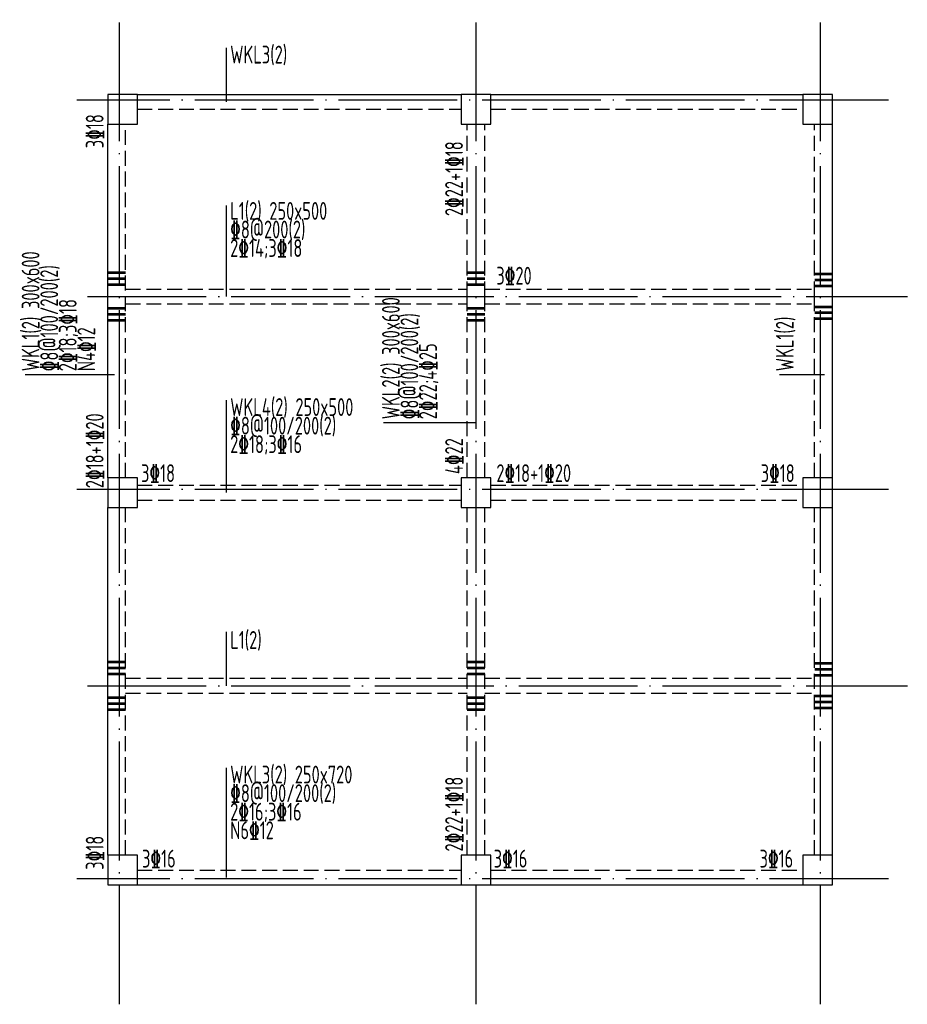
# Model space of a CAD drawing. Extents: x 200988 to 215933, y 80118 to 96683.
import ezdxf

# ---------------------------------------------------------------- set-up
doc = ezdxf.new("R2010")
doc.units = 0
doc.header["$LTSCALE"] = 1000
doc.linetypes.add('DASH', pattern=[0.35, 0.25, -0.1])
doc.linetypes.add('DOTE', pattern=[2.42, 2, -0.2, 0.02, -0.2])
for name, color, linetype in [('S-BEAM', 4, 'DASH'), ('S-BEAM_TEXT', 40, 'CONTINUOUS'), ('S-COLU_TH', 6, 'CONTINUOUS'), ('S-DOTE', 253, 'DOTE'), ('S_BEAM', 4, 'CONTINUOUS'), ('S_SUBBEAMHOOP', 1, 'CONTINUOUS')]:
    doc.layers.add(name, color=color, linetype=linetype)
doc.styles.add('TSSD_REIN', font='tssdeng.shx', dxfattribs={"width": 0.7, "bigfont": 'Tssdchn.shx'})

msp = doc.modelspace()

# ---------------------------------------------------------------- linework, layer by layer
at = {"layer": 'S-BEAM'}
for p, q in [((202971, 95177), (208421, 95177)), ((208921, 95177), (214171, 95177)), ((202771, 88977), (202771, 94927)), ((208521, 92027), (208521, 94927)), ((208821, 92027), (208821, 94927)), ((214371, 92027), (214371, 94927)), ((202771, 92152), (208521, 92152)), ((208821, 92152), (214371, 92152)), ((208521, 88977), (208521, 92027)), ((208821, 88977), (208821, 92027)), ((214371, 88977), (214371, 92027)), ((202771, 91902), (208521, 91902)), ((208821, 91902), (214371, 91902)), ((202971, 88852), (208421, 88852)), ((208921, 88852), (214171, 88852)), ((202771, 82627), (202771, 88477)), ((202971, 88602), (208421, 88602)), ((208521, 82627), (208521, 88477)), ((208821, 82627), (208821, 88477)), ((208921, 88602), (214171, 88602)), ((214371, 82627), (214371, 88477)), ((202771, 85602), (208521, 85602)), ((208821, 85602), (214371, 85602)), ((202771, 85352), (208521, 85352)), ((208821, 85352), (214371, 85352)), ((202971, 82377), (208421, 82377)), ((208921, 82377), (214171, 82377))]:
    msp.add_line(p, q, dxfattribs=at)
at = {"layer": 'S-BEAM_TEXT'}
for p, q in [((204471, 95302), (204471, 96208)), ((204471, 92027), (204471, 93558)), ((202582, 90707), (201080, 90707)), ((214541, 90707), (213778, 90707)), ((204471, 88727), (204471, 90282)), ((208671, 89899), (207115, 89899)), ((204471, 85477), (204471, 86383)), ((204471, 82252), (204471, 84096))]:
    msp.add_line(p, q, dxfattribs=at)
at = {"layer": 'S-COLU_TH'}
for points in [[(202971, 94927), (202971, 95427), (202471, 95427), (202471, 94927)], [(208921, 94927), (208921, 95427), (208421, 95427), (208421, 94927)], [(214671, 94927), (214671, 95427), (214171, 95427), (214171, 94927)], [(202971, 88477), (202971, 88977), (202471, 88977), (202471, 88477)], [(208921, 88477), (208921, 88977), (208421, 88977), (208421, 88477)], [(214671, 88477), (214671, 88977), (214171, 88977), (214171, 88477)], [(202971, 82127), (202971, 82627), (202471, 82627), (202471, 82127)], [(208921, 82127), (208921, 82627), (208421, 82627), (208421, 82127)], [(214671, 82127), (214671, 82627), (214171, 82627), (214171, 82127)]]:
    msp.add_lwpolyline(points, close=True, dxfattribs=at)
at = {"layer": 'S-DOTE'}
for p, q in [((202671, 80118), (202671, 96683)), ((208671, 80118), (208671, 96683)), ((214471, 80118), (214471, 96683)), ((215614, 95327), (201950, 95327)), ((202130, 92027), (215933, 92027)), ((215614, 88777), (201950, 88777)), ((202130, 85477), (215933, 85477)), ((215614, 82227), (201950, 82227))]:
    msp.add_line(p, q, dxfattribs=at)
at = {"layer": 'S_BEAM'}
for p, q in [((202971, 95427), (208421, 95427)), ((208921, 95427), (214171, 95427)), ((202471, 88977), (202471, 94927)), ((214671, 92027), (214671, 94927)), ((214671, 88977), (214671, 92027)), ((202471, 82627), (202471, 88477)), ((214671, 82627), (214671, 88477)), ((202971, 82127), (208421, 82127)), ((208921, 82127), (214171, 82127))]:
    msp.add_line(p, q, dxfattribs=at)
at = {"layer": 'S_SUBBEAMHOOP', "const_width": 44.9}
for points in [[(202471, 92427), (202771, 92427)], [(208521, 92427), (208821, 92427)], [(202471, 92327), (202771, 92327)], [(208521, 92327), (208821, 92327)], [(214371, 92402), (214671, 92402)], [(214371, 92302), (214671, 92302)], [(202471, 92227), (202771, 92227)], [(208521, 92227), (208821, 92227)], [(214371, 92202), (214671, 92202)], [(202471, 91827), (202771, 91827)], [(208521, 91827), (208821, 91827)], [(214371, 91852), (214671, 91852)], [(214371, 91752), (214671, 91752)], [(202471, 91727), (202771, 91727)], [(202471, 91627), (202771, 91627)], [(208521, 91727), (208821, 91727)], [(208521, 91627), (208821, 91627)], [(214371, 91652), (214671, 91652)], [(202471, 85877), (202771, 85877)], [(208521, 85877), (208821, 85877)], [(214371, 85852), (214671, 85852)], [(202471, 85777), (202771, 85777)], [(202471, 85677), (202771, 85677)], [(208521, 85777), (208821, 85777)], [(208521, 85677), (208821, 85677)], [(214371, 85752), (214671, 85752)], [(214371, 85652), (214671, 85652)], [(214371, 85302), (214671, 85302)], [(202471, 85277), (202771, 85277)], [(202471, 85177), (202771, 85177)], [(208521, 85277), (208821, 85277)], [(208521, 85177), (208821, 85177)], [(214371, 85202), (214671, 85202)], [(202471, 85077), (202771, 85077)], [(208521, 85077), (208821, 85077)], [(214371, 85102), (214671, 85102)]]:
    msp.add_lwpolyline(points, dxfattribs=at)

# ---------------------------------------------------------------- texts
at = {"layer": 'S-BEAM_TEXT', "style": 'TSSD_REIN', "width": 0.7}
for s, p in [('2%%13222+1%%13218', (208451, 93379)), ('3%%13218', (202401, 94521)), ('2%%13218;3%%13218', (201947, 90768)), ('%%1328@100/200(2)', (201635, 90768)), ('2%%13222;4%%13225', (208013, 89960)), ('%%1328@100/200(2)', (207700, 89960)), ('N4%%13212', (202260, 90768)), ('2%%13218+1%%13220', (202401, 88801)), ('4%%13222', (208451, 89038)), ('2%%13222+1%%13218', (208451, 82688)), ('3%%13218', (202401, 82381))]:
    msp.add_text(s, height=300, rotation=90, dxfattribs=at).set_placement(p)
at = {"layer": 'S-BEAM_TEXT', "color": 6, "style": 'TSSD_REIN', "width": 0.7}
for s, p in [('WKL3(2)', (204532, 95946)), ('L1(2) 250x500', (204532, 93316)), ('WKL4(2) 250x500', (204532, 90016)), ('L1(2)', (204532, 86097)), ('WKL3(2) 250x720', (204532, 83833))]:
    msp.add_text(s, height=300, dxfattribs=at).set_placement(p)
at = {"layer": 'S-BEAM_TEXT', "style": 'TSSD_REIN', "width": 0.7}
for s, p in [('%%1328@200(2)', (204532, 93003)), ('2%%13214;3%%13218', (204532, 92691)), ('3%%13220', (209013, 92226)), ('%%1328@100/200(2)', (204532, 89703)), ('2%%13218;3%%13216', (204532, 89391)), ('3%%13218', (203031, 88904)), ('2%%13218+1%%13220', (209013, 88904)), ('3%%13218', (213464, 88904)), ('%%1328@100/200(2)', (204532, 83520)), ('2%%13216;3%%13216', (204532, 83208)), ('N6%%13212', (204532, 82895)), ('3%%13216', (203048, 82418)), ('3%%13216', (208969, 82418)), ('3%%13216', (213445, 82418))]:
    msp.add_text(s, height=300, dxfattribs=at).set_placement(p)
at = {"layer": 'S-BEAM_TEXT', "color": 6, "style": 'TSSD_REIN', "width": 0.7}
for s, p in [('WKL1(2) 300x600', (201322, 90768)), ('WKL2(2) 300x600', (207388, 89960)), ('WKL1(2)', (214020, 90768))]:
    msp.add_text(s, height=300, rotation=90, dxfattribs=at).set_placement(p)

doc.saveas('drawing.dxf')
